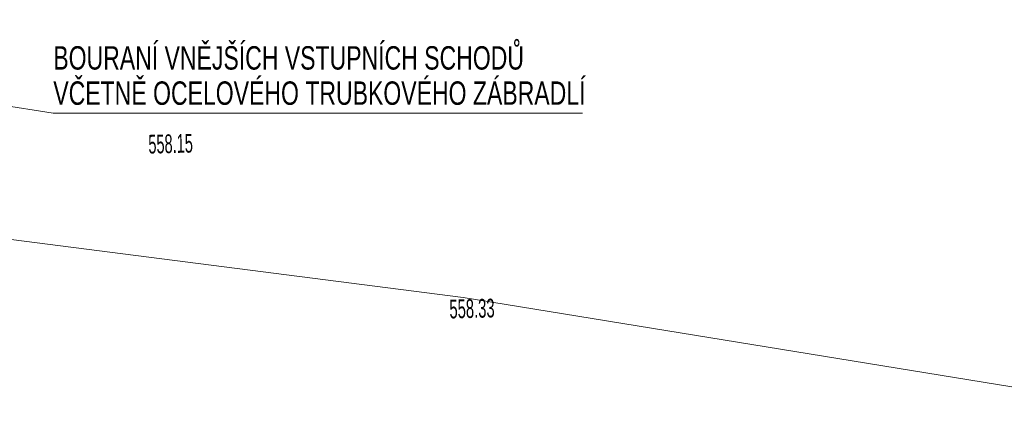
# Model space of a CAD drawing. Header units: millimetres. Extents: x -211955 to 157391, y -241491 to 94238.
# Tile 73 of 138: x 9685 to 20216, y -64511 to -60314. Entities that reach past the tile are written whole.
import ezdxf

# ---------------------------------------------------------------- set-up
doc = ezdxf.new("R2010")
doc.units = ezdxf.units.MM
doc.layers.add('XR$1$PODKLAD_1', color=7, linetype='Continuous', lineweight=25)
doc.layers.add('XR$3$SITUACE - BOURÁNÍ_1', color=7, linetype='Continuous', lineweight=25)
doc.styles.add('ARIALNARROW', font='ARIALN.TTF')

msp = doc.modelspace()

# ---------------------------------------------------------------- linework, layer by layer
at = {"layer": 'XR$1$PODKLAD_1', "color": 7, "linetype": 'Continuous', "lineweight": 13}
for p, q in [((14429.594, -63283.777), (8557.151, -62529.198)), ((21971.669, -64510.689), (14429.594, -63283.777))]:
    msp.add_line(p, q, dxfattribs=at)
at = {"layer": 'XR$3$SITUACE - BOURÁNÍ_1', "color": 7, "linetype": 'Continuous', "lineweight": 13}
for p, q in [((3797.017, -60313.892), (10044.246, -61313.794)), ((10044.246, -61313.794), (15704.246, -61313.794))]:
    msp.add_line(p, q, dxfattribs=at)

# ---------------------------------------------------------------- texts
at = {"layer": 'XR$1$PODKLAD_1', "color": 12, "linetype": 'Continuous', "lineweight": 18, "char_height": 200, "attachment_point": 5, "rotation": 1.3937829, "style": 'ARIALNARROW'}
for s, insert, width in [('\\W0.68;558.15', (11298.704, -61640.779), 553.51224), ('\\W0.69;558.33', (14522.519, -63402.886), 554.70854)]:
    msp.add_mtext(s, dxfattribs=dict(at, insert=insert, width=width))
at = {"layer": 'XR$3$SITUACE - BOURÁNÍ_1', "color": 7, "linetype": 'Continuous', "lineweight": 25, "insert": (10044.246, -60597.127), "char_height": 250, "width": 5766.99252, "attachment_point": 1, "line_spacing_factor": 0.903614, "style": 'ARIALNARROW'}
msp.add_mtext('\\W0.86;BOURANÍ VNĚJŠÍCH VSTUPNÍCH SCHODŮ\\PVČETNĚ OCELOVÉHO TRUBKOVÉHO ZÁBRADLÍ', dxfattribs=at)

doc.saveas('drawing.dxf')
